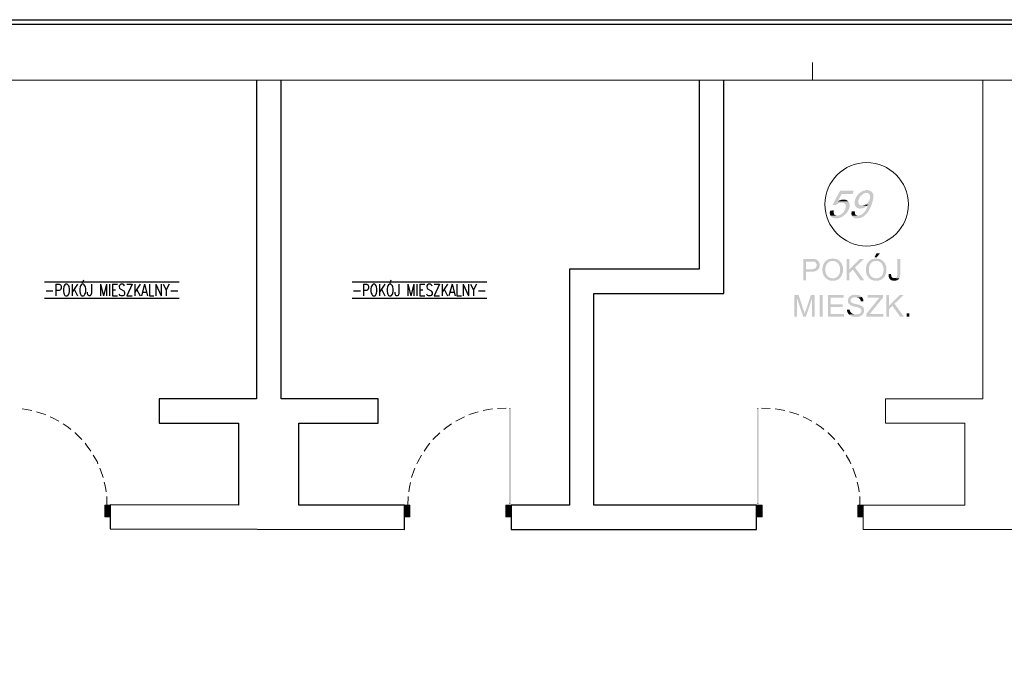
# Model space of a CAD drawing. Header units: millimetres. Extents: x -1147 to 4913, y -2332 to 921.
# Tile 41 of 119: x 501 to 1508, y 13 to 666. Entities that reach past the tile are written whole.
import ezdxf

# ---------------------------------------------------------------- set-up
doc = ezdxf.new("R2010")
doc.units = ezdxf.units.MM
doc.header["$LTSCALE"] = 0.2
for name, color, linetype in [('A-ocieplenie', 6, 'Continuous'), ('A-opis', 7, 'Continuous'), ('A-widok', 41, 'Continuous'), ('A-ściany', 140, 'Continuous'), ('C00-00-00', 7, 'Continuous')]:
    doc.layers.add(name, color=color, linetype=linetype)
doc.styles.add('Arch-Dim', font='romans.shx', dxfattribs={"width": 0.75})

msp = doc.modelspace()

# ---------------------------------------------------------------- hatches: boundary and pattern name
at = {"layer": 'C00-00-00'}
h = msp.add_hatch(color=256, dxfattribs=at)
h.dxf.hatch_style = 2
h.paths.add_polyline_path([(1353.994, 491.285), (1340.025, 491.285), (1332.404, 476.89), (1335.578, 476.469), (1336.004, 477.103), (1336.638, 477.524), (1337.485, 477.95), (1338.119, 478.375), (1338.753, 478.584), (1339.387, 478.797), (1340.025, 479.009), (1340.872, 479.222), (1349.126, 479.222), (1348.913, 479.856), (1348.279, 480.49), (1337.693, 480.49), (1341.714, 488.111), (1352.934, 488.111)])
h = msp.add_hatch(color=256, dxfattribs=at)
h.dxf.hatch_style = 2
h.paths.add_polyline_path([(1367.542, 491.919), (1366.695, 491.919), (1365.848, 491.71), (1365.214, 491.498), (1364.367, 491.498), (1363.729, 491.072), (1363.095, 490.864), (1362.248, 490.438), (1361.614, 490.229), (1360.976, 489.591), (1360.342, 489.17), (1367.116, 488.957), (1368.176, 488.957), (1368.81, 488.745), (1369.444, 488.323), (1369.869, 487.685), (1370.29, 487.264), (1370.29, 487.051), (1370.503, 486.417), (1370.716, 485.57), (1370.716, 484.09), (1370.503, 483.456), (1370.29, 482.396), (1369.869, 481.549), (1369.656, 480.915), (1369.235, 480.281), (1368.81, 479.643), (1368.388, 479.009), (1367.75, 478.375), (1367.116, 477.95), (1366.695, 477.524), (1366.057, 477.103), (1368.81, 476.89), (1368.388, 476.044), (1368.176, 475.197), (1367.75, 474.563), (1367.542, 473.716), (1367.116, 473.082), (1366.695, 472.235), (1366.482, 471.601), (1366.057, 470.967), (1365.635, 470.542), (1365.214, 469.908), (1364.789, 469.274), (1364.367, 468.848), (1363.729, 468.214), (1363.095, 467.789), (1362.461, 467.155), (1361.823, 466.942), (1361.189, 466.521), (1360.555, 466.308), (1359.921, 466.096), (1359.074, 465.887), (1352.088, 465.887), (1352.3, 465.249), (1352.722, 464.828), (1353.147, 464.402), (1353.568, 463.981), (1354.207, 463.768), (1354.841, 463.347), (1355.687, 463.134), (1358.862, 463.134), (1359.496, 463.347), (1360.13, 463.347), (1360.976, 463.555), (1361.614, 463.768), (1362.248, 464.193), (1362.882, 464.402), (1363.521, 464.828), (1364.367, 465.249), (1365.001, 465.674), (1365.423, 466.308), (1366.057, 466.942), (1366.269, 466.942), (1366.695, 467.368), (1367.116, 467.789), (1367.542, 468.423), (1367.963, 468.848), (1368.388, 469.483), (1368.81, 470.121), (1369.235, 470.542), (1369.444, 471.389), (1369.869, 472.023), (1370.29, 472.661), (1370.716, 473.295), (1370.924, 474.142), (1371.35, 474.988), (1371.771, 475.622), (1371.984, 476.469), (1372.409, 477.316), (1372.622, 478.163), (1372.831, 478.584), (1373.043, 479.643), (1373.256, 480.49), (1373.677, 481.549), (1373.677, 482.396), (1373.89, 483.243), (1374.103, 484.09), (1374.103, 486.838), (1373.89, 487.264), (1373.89, 487.898), (1373.677, 488.323), (1373.469, 488.745), (1373.256, 488.957), (1372.831, 489.591), (1372.409, 490.017), (1371.771, 490.651), (1371.35, 490.864), (1370.716, 491.285), (1369.869, 491.498), (1369.235, 491.71), (1368.388, 491.919)])
h = msp.add_hatch(color=256, dxfattribs=at)
h.dxf.hatch_style = 2
h.paths.add_polyline_path([(1360.342, 489.17), (1359.708, 488.745), (1359.074, 488.111), (1358.649, 487.685), (1358.015, 487.051), (1357.593, 486.417), (1357.168, 485.783), (1356.747, 485.145), (1356.321, 484.511), (1356.109, 483.877), (1355.687, 483.03), (1355.475, 482.396), (1355.475, 482.183), (1355.262, 481.337), (1355.053, 480.49), (1354.841, 479.643), (1354.841, 478.163), (1355.053, 477.524), (1355.053, 476.89), (1355.262, 476.256), (1355.687, 475.622), (1356.109, 475.197), (1356.534, 474.563), (1357.168, 474.142), (1357.593, 473.716), (1358.44, 473.503), (1359.074, 473.295), (1359.921, 473.082), (1361.189, 473.082), (1361.823, 473.295), (1362.67, 473.295), (1363.521, 473.503), (1364.155, 473.716), (1365.001, 474.142), (1365.635, 474.563), (1366.269, 474.776), (1366.903, 475.41), (1367.542, 475.835), (1362.67, 476.044), (1362.248, 476.256), (1361.402, 476.256), (1360.768, 476.469), (1360.13, 476.89), (1359.496, 477.316), (1359.074, 477.95), (1358.862, 478.375), (1358.649, 479.009), (1358.649, 481.337), (1359.074, 482.183), (1359.283, 482.609), (1359.496, 483.456), (1359.921, 484.09), (1360.13, 484.724), (1360.768, 485.358), (1361.189, 485.992), (1361.614, 486.417), (1362.248, 487.051), (1362.882, 487.477), (1363.521, 487.898), (1364.155, 488.323), (1365.001, 488.745), (1365.635, 488.957), (1367.116, 488.957)])
h = msp.add_hatch(color=256, dxfattribs=at)
h.dxf.hatch_style = 2
h.paths.add_polyline_path([(1349.126, 479.222), (1341.506, 479.222), (1342.14, 479.222), (1342.986, 479.009), (1343.833, 478.797), (1344.258, 478.375), (1344.892, 477.95), (1345.314, 477.524), (1345.527, 477.316), (1345.739, 476.682), (1345.739, 476.044), (1345.952, 475.197), (1345.739, 474.563), (1345.739, 473.716), (1345.314, 472.869), (1345.105, 472.235), (1344.892, 471.601), (1344.467, 470.967), (1344.046, 470.121), (1343.62, 469.695), (1343.199, 469.061), (1342.561, 468.423), (1342.14, 468.002), (1341.927, 467.789), (1341.293, 467.368), (1340.659, 466.942), (1340.025, 466.521), (1339.387, 466.308), (1338.54, 466.096), (1337.906, 465.887), (1337.059, 465.887), (1330.285, 465.674), (1330.711, 465.04), (1331.132, 464.615), (1331.766, 464.193), (1332.404, 463.981), (1333.038, 463.555), (1333.672, 463.347), (1334.519, 463.134), (1337.906, 463.134), (1338.54, 463.347), (1339.387, 463.555), (1340.025, 463.768), (1340.872, 463.981), (1341.506, 464.402), (1342.14, 464.615), (1342.774, 465.04), (1343.408, 465.462), (1344.046, 466.096), (1344.467, 466.308), (1345.105, 466.73), (1345.527, 467.368), (1346.161, 468.002), (1346.586, 468.423), (1347.007, 469.061), (1347.645, 469.695), (1347.854, 470.329), (1348.279, 470.967), (1348.701, 471.814), (1348.913, 472.448), (1349.126, 473.082), (1349.335, 473.295), (1349.547, 474.142), (1349.76, 474.988), (1349.76, 477.95), (1349.547, 478.584)])
h = msp.add_hatch(color=256, dxfattribs=at)
h.dxf.hatch_style = 2
h.paths.add_polyline_path([(1343.62, 482.183), (1342.14, 482.183), (1341.293, 481.971), (1340.659, 481.762), (1339.812, 481.549), (1339.178, 481.337), (1338.331, 480.915), (1337.693, 480.49), (1348.279, 480.49), (1347.854, 480.915), (1347.22, 481.337), (1346.586, 481.762), (1345.952, 481.971), (1345.105, 482.183), (1344.467, 482.183)])
h = msp.add_hatch(color=256, dxfattribs=at)
h.dxf.hatch_style = 2
h.paths.add_polyline_path([(1366.057, 477.103), (1365.423, 476.89), (1364.789, 476.469), (1364.155, 476.256), (1363.308, 476.256), (1362.67, 476.044), (1367.542, 475.835), (1368.176, 476.256), (1368.597, 476.89), (1368.81, 476.89)])
h = msp.add_hatch(color=256, dxfattribs=at)
h.dxf.hatch_style = 2
h.paths.add_polyline_path([(1333.46, 471.176), (1329.864, 470.967), (1329.651, 470.755), (1329.651, 469.695), (1329.439, 468.848), (1329.439, 468.214), (1329.651, 467.368), (1329.864, 466.73), (1330.077, 466.096), (1330.285, 465.674), (1337.059, 465.887), (1336.638, 465.887), (1335.791, 466.096), (1335.157, 466.308), (1334.519, 466.73), (1334.098, 467.155), (1333.885, 467.368), (1333.672, 468.002), (1333.46, 468.636), (1333.46, 470.329)])
h = msp.add_hatch(color=256, dxfattribs=at)
h.dxf.hatch_style = 2
h.paths.add_polyline_path([(1355.262, 470.329), (1351.875, 470.121), (1351.875, 469.695), (1351.666, 468.848), (1351.666, 467.155), (1351.875, 466.521), (1352.088, 465.887), (1358.44, 465.887), (1358.015, 465.887), (1357.381, 466.096), (1356.747, 466.308), (1356.109, 466.521), (1355.687, 466.942), (1355.475, 467.368), (1355.262, 468.002), (1355.262, 468.636), (1355.053, 469.483)])
h = msp.add_hatch(color=256, dxfattribs=at)
h.dxf.hatch_style = 2
h.paths.add_polyline_path([(1380.664, 427.15), (1377.277, 427.15), (1375.162, 423.129), (1377.49, 423.129)])
h = msp.add_hatch(color=256, dxfattribs=at)
h.dxf.hatch_style = 2
h.paths.add_polyline_path([(1310.602, 421.648), (1302.347, 421.648), (1302.347, 399.633), (1305.309, 399.633), (1305.309, 408.522), (1312.508, 408.522), (1313.142, 408.735), (1313.776, 408.735), (1314.41, 408.947), (1315.048, 409.16), (1315.47, 409.369), (1315.895, 409.581), (1316.316, 409.794), (1316.742, 410.007), (1317.163, 410.428), (1317.588, 410.849), (1305.309, 411.062), (1305.309, 418.895), (1310.815, 418.895), (1318.01, 419.108), (1317.588, 419.529), (1317.163, 419.955), (1316.742, 420.376), (1316.316, 420.589), (1315.895, 420.802), (1315.257, 421.223), (1314.623, 421.223), (1313.989, 421.436), (1313.142, 421.436), (1312.717, 421.648), (1311.449, 421.648)])
h = msp.add_hatch(color=256, dxfattribs=at)
h.dxf.hatch_style = 2
h.paths.add_polyline_path([(1318.01, 419.108), (1310.815, 418.895), (1313.351, 418.895), (1313.776, 418.683), (1314.197, 418.683), (1314.623, 418.47), (1315.048, 418.049), (1315.47, 417.415), (1315.682, 416.989), (1315.895, 416.355), (1316.104, 415.721), (1316.104, 414.24), (1315.895, 413.815), (1315.682, 413.394), (1315.47, 412.968), (1315.257, 412.547), (1314.836, 412.122), (1314.41, 411.909), (1313.989, 411.7), (1313.563, 411.487), (1312.929, 411.275), (1312.295, 411.275), (1311.661, 411.062), (1305.309, 411.062), (1317.588, 410.849), (1318.01, 411.275), (1318.222, 411.7), (1318.644, 412.334), (1318.856, 412.76), (1318.856, 413.394), (1319.069, 414.028), (1319.069, 416.355), (1318.856, 416.989), (1318.644, 417.623), (1318.435, 418.261), (1318.222, 418.683)])
h = msp.add_hatch(color=256, dxfattribs=at)
h.dxf.hatch_style = 2
h.paths.add_polyline_path([(1325.843, 419.742), (1325.418, 419.317), (1324.996, 418.895), (1324.784, 418.683), (1324.358, 418.261), (1324.15, 417.836), (1323.724, 417.415), (1323.511, 416.781), (1323.303, 416.355), (1322.877, 415.934), (1322.665, 415.296), (1322.665, 414.874), (1322.456, 414.24), (1322.243, 413.606), (1322.243, 412.968), (1322.031, 412.334), (1322.031, 408.947), (1322.243, 408.313), (1322.243, 407.675), (1322.456, 407.041), (1322.456, 406.407), (1322.665, 405.986), (1322.877, 405.348), (1323.303, 404.926), (1323.511, 404.292), (1323.724, 403.867), (1324.15, 403.446), (1324.571, 403.02), (1324.784, 402.386), (1324.996, 402.386), (1325.418, 401.961), (1325.843, 401.539), (1326.264, 401.114), (1326.902, 400.901), (1327.324, 400.48), (1327.745, 400.267), (1328.383, 400.055), (1328.805, 399.846), (1329.439, 399.633), (1330.077, 399.421), (1331.345, 399.421), (1331.979, 399.212), (1333.251, 399.212), (1333.885, 399.421), (1335.157, 399.421), (1335.578, 399.633), (1336.212, 399.846), (1336.638, 400.055), (1337.272, 400.267), (1337.693, 400.48), (1338.331, 400.901), (1338.753, 401.114), (1339.178, 401.539), (1332.404, 401.748), (1331.766, 401.748), (1331.132, 401.961), (1330.498, 401.961), (1329.864, 402.173), (1329.439, 402.386), (1328.805, 402.599), (1328.383, 403.02), (1327.958, 403.233), (1327.537, 403.654), (1327.111, 404.08), (1326.69, 404.714), (1326.264, 405.139), (1326.056, 405.56), (1325.843, 405.986), (1325.63, 406.62), (1325.418, 407.254), (1325.205, 407.675), (1325.205, 408.313), (1324.996, 408.947), (1324.996, 412.122), (1325.205, 412.76), (1325.205, 413.394), (1325.418, 413.815), (1325.63, 414.449), (1325.843, 415.087), (1326.056, 415.508), (1326.264, 415.934), (1326.477, 416.355), (1326.902, 416.781), (1327.111, 417.202), (1327.111, 417.415), (1327.745, 417.623), (1328.171, 418.049), (1328.592, 418.47), (1329.017, 418.683), (1329.651, 418.895), (1330.077, 419.108), (1330.711, 419.317), (1331.345, 419.317), (1331.979, 419.529), (1332.613, 419.529)])
h = msp.add_hatch(color=256, dxfattribs=at)
h.dxf.hatch_style = 2
h.paths.add_polyline_path([(1332.613, 422.07), (1332.404, 422.07), (1331.766, 421.861), (1330.498, 421.861), (1329.864, 421.648), (1329.23, 421.648), (1328.805, 421.436), (1328.171, 421.223), (1327.745, 421.01), (1327.111, 420.589), (1326.69, 420.376), (1326.264, 419.955), (1325.843, 419.742), (1332.613, 419.529), (1333.251, 419.529), (1333.885, 419.317), (1334.519, 419.317), (1334.944, 419.108), (1335.578, 418.895), (1336.004, 418.683), (1336.425, 418.261), (1337.059, 418.049), (1337.485, 417.623), (1337.906, 417.202), (1338.119, 416.781), (1338.54, 416.355), (1338.753, 415.934), (1338.965, 415.508), (1339.178, 414.874), (1339.387, 414.449), (1339.599, 413.815), (1339.812, 413.181), (1339.812, 412.547), (1340.025, 411.909), (1340.025, 409.369), (1339.812, 408.735), (1339.812, 408.101), (1339.599, 407.467), (1339.599, 407.041), (1339.387, 406.407), (1339.178, 405.986), (1338.753, 405.348), (1338.54, 404.926), (1338.331, 404.501), (1337.906, 404.08), (1337.906, 403.867), (1337.485, 403.446), (1336.851, 403.233), (1336.425, 402.807), (1336.004, 402.599), (1335.366, 402.386), (1334.944, 402.173), (1334.306, 401.961), (1333.672, 401.748), (1332.404, 401.748), (1339.178, 401.539), (1339.599, 401.961), (1340.025, 402.386), (1340.446, 402.807), (1340.872, 403.233), (1341.08, 403.654), (1341.506, 404.08), (1341.714, 404.714), (1341.927, 405.139), (1342.14, 405.773), (1342.352, 406.194), (1342.561, 406.828), (1342.774, 407.467), (1342.774, 408.101), (1342.986, 408.522), (1342.986, 410.641), (1342.986, 412.547), (1342.774, 413.181), (1342.774, 413.815), (1342.561, 414.449), (1342.352, 414.874), (1342.14, 415.508), (1341.927, 415.934), (1341.714, 416.568), (1341.506, 416.989), (1341.08, 417.415), (1340.872, 418.049), (1340.446, 418.47), (1340.025, 418.895), (1339.599, 419.317), (1339.178, 419.742), (1338.753, 420.163), (1338.119, 420.376), (1337.693, 420.802), (1337.272, 421.01), (1336.638, 421.223), (1336.212, 421.436), (1335.578, 421.648), (1334.944, 421.648), (1334.306, 421.861), (1333.251, 421.861)])
h = msp.add_hatch(color=256, dxfattribs=at)
h.dxf.hatch_style = 2
h.paths.add_polyline_path([(1349.547, 421.648), (1346.799, 421.648), (1346.799, 399.633), (1349.547, 399.633), (1349.547, 410.641)])
h = msp.add_hatch(color=256, dxfattribs=at)
h.dxf.hatch_style = 2
h.paths.add_polyline_path([(1364.576, 421.648), (1360.555, 421.648), (1349.547, 410.641), (1349.547, 407.254), (1353.147, 410.641), (1355.262, 412.76)])
h = msp.add_hatch(color=256, dxfattribs=at)
h.dxf.hatch_style = 2
h.paths.add_polyline_path([(1370.29, 419.742), (1369.869, 419.317), (1369.444, 418.895), (1369.235, 418.683), (1368.81, 418.261), (1368.597, 417.836), (1368.176, 417.415), (1367.963, 416.781), (1367.75, 416.355), (1367.329, 415.934), (1367.116, 415.296), (1367.116, 414.874), (1366.903, 414.24), (1366.695, 413.606), (1366.695, 412.968), (1366.482, 412.334), (1366.482, 408.947), (1366.695, 408.313), (1366.695, 407.675), (1366.903, 407.041), (1366.903, 406.407), (1367.116, 405.986), (1367.329, 405.348), (1367.75, 404.926), (1367.963, 404.292), (1368.176, 403.867), (1368.597, 403.446), (1369.022, 403.02), (1369.235, 402.386), (1369.444, 402.386), (1369.869, 401.961), (1370.29, 401.539), (1370.716, 401.114), (1371.35, 400.901), (1371.771, 400.48), (1372.197, 400.267), (1372.831, 400.055), (1373.256, 399.846), (1373.89, 399.633), (1374.524, 399.421), (1375.796, 399.421), (1376.43, 399.212), (1377.698, 399.212), (1378.336, 399.421), (1379.604, 399.421), (1380.026, 399.633), (1380.664, 399.846), (1381.085, 400.055), (1381.723, 400.267), (1382.145, 400.48), (1382.779, 400.901), (1383.204, 401.114), (1383.625, 401.539), (1376.852, 401.748), (1376.217, 401.748), (1375.583, 401.961), (1374.949, 401.961), (1374.315, 402.173), (1373.89, 402.386), (1373.256, 402.599), (1372.831, 403.02), (1372.409, 403.233), (1371.984, 403.654), (1371.563, 404.08), (1371.137, 404.714), (1370.716, 405.139), (1370.503, 405.56), (1370.29, 405.986), (1370.078, 406.62), (1369.869, 407.254), (1369.656, 407.675), (1369.656, 408.313), (1369.444, 408.947), (1369.444, 412.122), (1369.656, 412.76), (1369.656, 413.394), (1369.869, 413.815), (1370.078, 414.449), (1370.29, 415.087), (1370.503, 415.508), (1370.716, 415.934), (1370.924, 416.355), (1371.35, 416.781), (1371.563, 417.202), (1371.563, 417.415), (1372.197, 417.623), (1372.622, 418.049), (1373.043, 418.47), (1373.469, 418.683), (1374.103, 418.895), (1374.524, 419.108), (1375.162, 419.317), (1375.796, 419.317), (1376.43, 419.529), (1377.064, 419.529)])
h = msp.add_hatch(color=256, dxfattribs=at)
h.dxf.hatch_style = 2
h.paths.add_polyline_path([(1377.064, 422.07), (1376.852, 422.07), (1376.217, 421.861), (1374.949, 421.861), (1374.315, 421.648), (1373.677, 421.648), (1373.256, 421.436), (1372.622, 421.223), (1372.197, 421.01), (1371.563, 420.589), (1371.137, 420.376), (1370.716, 419.955), (1370.29, 419.742), (1377.064, 419.529), (1377.698, 419.529), (1378.336, 419.317), (1378.97, 419.317), (1379.392, 419.108), (1380.026, 418.895), (1380.451, 418.683), (1380.872, 418.261), (1381.511, 418.049), (1381.932, 417.623), (1382.357, 417.202), (1382.57, 416.781), (1382.991, 416.355), (1383.204, 415.934), (1383.417, 415.508), (1383.625, 414.874), (1383.838, 414.449), (1384.051, 413.815), (1384.263, 413.181), (1384.263, 412.547), (1384.472, 411.909), (1384.472, 409.369), (1384.263, 408.735), (1384.263, 408.101), (1384.051, 407.467), (1384.051, 407.041), (1383.838, 406.407), (1383.625, 405.986), (1383.204, 405.348), (1382.991, 404.926), (1382.779, 404.501), (1382.357, 404.08), (1382.357, 403.867), (1381.932, 403.446), (1381.298, 403.233), (1380.872, 402.807), (1380.451, 402.599), (1379.817, 402.386), (1379.392, 402.173), (1378.758, 401.961), (1378.124, 401.748), (1376.852, 401.748), (1383.625, 401.539), (1384.051, 401.961), (1384.472, 402.386), (1384.898, 402.807), (1385.319, 403.233), (1385.532, 403.654), (1385.957, 404.08), (1386.166, 404.714), (1386.378, 405.139), (1386.591, 405.773), (1386.8, 406.194), (1387.012, 406.828), (1387.225, 407.467), (1387.225, 408.101), (1387.438, 408.522), (1387.438, 410.641), (1387.438, 412.547), (1387.225, 413.181), (1387.225, 413.815), (1387.012, 414.449), (1386.8, 414.874), (1386.591, 415.508), (1386.378, 415.934), (1386.166, 416.568), (1385.957, 416.989), (1385.532, 417.415), (1385.319, 418.049), (1384.898, 418.47), (1384.472, 418.895), (1384.051, 419.317), (1383.625, 419.742), (1383.204, 420.163), (1382.57, 420.376), (1382.145, 420.802), (1381.723, 421.01), (1381.085, 421.223), (1380.664, 421.436), (1380.026, 421.648), (1379.392, 421.648), (1378.758, 421.861), (1377.698, 421.861)])
h = msp.add_hatch(color=256, dxfattribs=at)
h.dxf.hatch_style = 2
h.paths.add_polyline_path([(1401.619, 421.648), (1398.654, 421.648), (1398.654, 404.714), (1398.441, 404.292), (1398.441, 404.08), (1398.233, 403.654), (1398.02, 403.02), (1397.594, 402.599), (1397.173, 402.386), (1396.752, 401.961), (1395.48, 401.961), (1400.56, 401.748), (1400.773, 402.173), (1400.981, 402.807), (1401.194, 403.233), (1401.407, 403.867), (1401.407, 404.501), (1401.619, 405.139), (1401.619, 406.62)])
h = msp.add_hatch(color=256, dxfattribs=at)
h.dxf.hatch_style = 2
h.paths.add_polyline_path([(1355.262, 412.76), (1353.147, 410.641), (1360.976, 399.633), (1364.789, 399.633)])
h = msp.add_hatch(color=256, dxfattribs=at)
h.dxf.hatch_style = 2
h.paths.add_polyline_path([(1392.093, 406.194), (1389.552, 405.986), (1389.552, 404.501), (1389.765, 403.867), (1389.765, 403.233), (1389.978, 402.807), (1390.187, 402.173), (1390.399, 401.748), (1390.612, 401.327), (1391.033, 400.901), (1391.459, 400.48), (1391.88, 400.055), (1392.305, 399.846), (1392.939, 399.633), (1393.578, 399.421), (1393.999, 399.421), (1394.633, 399.212), (1396.326, 399.212), (1396.96, 399.421), (1397.594, 399.633), (1398.233, 399.633), (1398.654, 400.055), (1399.079, 400.267), (1399.501, 400.48), (1399.926, 400.901), (1400.135, 401.114), (1400.347, 401.327), (1400.56, 401.748), (1395.48, 401.961), (1394.42, 401.961), (1393.786, 402.173), (1393.365, 402.599), (1392.939, 403.02), (1392.731, 403.233), (1392.518, 403.654), (1392.305, 404.292), (1392.305, 404.926), (1392.093, 405.56)])
h = msp.add_hatch(color=256, dxfattribs=at)
h.dxf.hatch_style = 2
h.paths.add_polyline_path([(1297.692, 384.605), (1293.246, 384.605), (1293.246, 362.59), (1295.995, 362.59), (1295.995, 381.218)])
h = msp.add_hatch(color=256, dxfattribs=at)
h.dxf.hatch_style = 2
h.paths.add_polyline_path([(1297.692, 384.605), (1295.995, 381.218), (1302.347, 362.59), (1303.828, 365.768), (1303.828, 365.981), (1303.615, 366.189), (1303.615, 366.827), (1303.403, 367.461), (1303.194, 368.096), (1302.769, 368.942)])
h = msp.add_hatch(color=256, dxfattribs=at)
h.dxf.hatch_style = 2
h.paths.add_polyline_path([(1314.197, 384.605), (1310.176, 384.605), (1305.096, 369.364), (1305.096, 369.155), (1304.675, 368.517), (1304.462, 367.883), (1304.249, 367.249), (1304.249, 366.615), (1304.041, 366.189), (1303.828, 365.768), (1302.347, 362.59), (1305.096, 362.59), (1311.236, 381.005), (1311.449, 381.005)])
h = msp.add_hatch(color=256, dxfattribs=at)
h.dxf.hatch_style = 2
h.paths.add_polyline_path([(1314.197, 384.605), (1311.449, 381.005), (1311.449, 362.59), (1314.197, 362.59)])
h = msp.add_hatch(color=256, dxfattribs=at)
h.dxf.hatch_style = 2
h.paths.add_polyline_path([(1322.243, 362.59), (1322.243, 384.603), (1319.281, 384.603), (1319.281, 362.59)])
h = msp.add_hatch(color=256, dxfattribs=at)
h.dxf.hatch_style = 2
h.paths.add_polyline_path([(1343.62, 384.605), (1327.537, 384.605), (1327.537, 362.59), (1344.046, 362.59), (1344.046, 365.134), (1330.498, 365.134), (1330.498, 372.538), (1342.774, 372.538), (1342.774, 375.291), (1330.498, 375.291), (1330.498, 381.852), (1343.62, 381.852)])
h = msp.add_hatch(color=256, dxfattribs=at)
h.dxf.hatch_style = 2
h.paths.add_polyline_path([(1355.687, 385.03), (1355.053, 384.817), (1353.568, 384.817), (1353.147, 384.605), (1352.509, 384.605), (1351.875, 384.396), (1351.454, 384.183), (1351.028, 383.758), (1350.394, 383.545), (1349.973, 383.124), (1349.76, 383.124), (1349.335, 382.699), (1349.126, 382.065), (1348.701, 381.643), (1348.488, 381.218), (1348.279, 380.584), (1348.067, 379.95), (1348.067, 377.622), (1348.279, 376.984), (1348.488, 376.35), (1348.913, 375.929), (1349.126, 375.503), (1349.547, 375.082), (1349.76, 374.869), (1350.181, 374.657), (1350.607, 374.235), (1351.241, 374.023), (1351.666, 373.81), (1352.3, 373.597), (1352.934, 373.389), (1353.568, 373.176), (1354.207, 372.963), (1355.053, 372.751), (1355.9, 372.538), (1356.534, 372.538), (1357.168, 372.329), (1357.802, 372.116), (1358.44, 371.904), (1359.074, 371.691), (1359.496, 371.482), (1359.921, 371.27), (1360.342, 371.27), (1360.555, 371.057), (1360.976, 370.636), (1361.402, 370.21), (1361.614, 369.789), (1361.823, 369.155), (1361.823, 368.308), (1361.614, 367.674), (1361.402, 367.036), (1361.189, 366.615), (1360.768, 366.189), (1360.342, 365.768), (1359.921, 365.555), (1359.496, 365.343), (1358.862, 365.134), (1358.227, 365.134), (1357.802, 364.921), (1356.321, 364.921), (1349.126, 364.709), (1349.547, 364.287), (1349.76, 364.075), (1350.181, 363.862), (1350.607, 363.649), (1351.028, 363.228), (1351.454, 363.015), (1352.088, 362.802), (1352.509, 362.802), (1353.147, 362.59), (1353.781, 362.381), (1354.419, 362.381), (1355.053, 362.168), (1357.593, 362.168), (1358.227, 362.381), (1358.862, 362.381), (1359.283, 362.59), (1359.921, 362.802), (1360.555, 363.015), (1360.976, 363.228), (1361.402, 363.436), (1361.823, 363.649), (1362.461, 364.075), (1362.882, 364.496), (1363.308, 364.921), (1363.729, 365.555), (1363.942, 365.981), (1364.155, 366.402), (1364.367, 367.036), (1364.576, 367.674), (1364.576, 369.789), (1364.367, 370.423), (1364.367, 370.848), (1363.942, 371.482), (1363.729, 371.904), (1363.308, 372.329), (1363.095, 372.751), (1362.461, 373.176), (1362.036, 373.389), (1361.614, 373.81), (1360.976, 374.023), (1360.342, 374.235), (1360.13, 374.444), (1359.708, 374.657), (1359.074, 374.657), (1358.649, 374.869), (1358.015, 375.082), (1357.381, 375.291), (1356.747, 375.291), (1355.9, 375.503), (1355.053, 375.716), (1354.207, 375.929), (1353.568, 376.137), (1353.147, 376.35), (1352.509, 376.563), (1352.088, 376.776), (1351.875, 376.984), (1351.666, 376.984), (1351.241, 377.41), (1351.028, 377.831), (1350.82, 378.469), (1350.82, 379.103), (1350.82, 379.737), (1351.028, 380.158), (1351.241, 380.797), (1351.666, 381.218), (1352.088, 381.431), (1352.3, 381.643), (1352.722, 381.852), (1353.36, 382.065), (1353.781, 382.065), (1354.419, 382.277), (1355.9, 382.277), (1362.461, 382.49), (1362.036, 382.911), (1361.614, 383.124), (1361.402, 383.337), (1360.976, 383.758), (1360.555, 383.971), (1359.921, 384.183), (1359.496, 384.396), (1358.862, 384.605), (1358.227, 384.605), (1357.593, 384.817), (1356.321, 384.817)])
h = msp.add_hatch(color=256, dxfattribs=at)
h.dxf.hatch_style = 2
h.paths.add_polyline_path([(1383.838, 384.605), (1368.176, 384.605), (1368.176, 381.852), (1380.451, 381.852), (1380.026, 381.643), (1379.817, 381.218), (1379.392, 380.797), (1378.97, 380.371), (1378.758, 380.158), (1378.336, 379.524), (1378.124, 379.312), (1366.903, 365.343), (1366.903, 362.59), (1384.263, 362.59), (1384.263, 365.134), (1370.078, 365.134), (1371.563, 366.827), (1383.838, 381.852)])
h = msp.add_hatch(color=256, dxfattribs=at)
h.dxf.hatch_style = 2
h.paths.add_polyline_path([(1389.978, 384.605), (1387.225, 384.605), (1387.225, 362.59), (1389.978, 362.59), (1389.978, 373.597)])
h = msp.add_hatch(color=256, dxfattribs=at)
h.dxf.hatch_style = 2
h.paths.add_polyline_path([(1405.006, 384.605), (1400.981, 384.605), (1389.978, 373.597), (1389.978, 370.21), (1393.578, 373.597), (1395.692, 375.716)])
h = msp.add_hatch(color=256, dxfattribs=at)
h.dxf.hatch_style = 2
h.paths.add_polyline_path([(1362.461, 382.49), (1355.9, 382.277), (1356.955, 382.277), (1357.593, 382.065), (1358.227, 382.065), (1358.649, 381.852), (1359.283, 381.643), (1359.708, 381.218), (1360.13, 380.797), (1360.342, 380.371), (1360.768, 379.95), (1360.976, 379.312), (1360.976, 378.678), (1361.189, 378.044), (1363.942, 378.256), (1363.942, 379.312), (1363.729, 379.95), (1363.521, 380.371), (1363.308, 381.005), (1363.095, 381.431), (1362.67, 382.065)])
h = msp.add_hatch(color=256, dxfattribs=at)
h.dxf.hatch_style = 2
h.paths.add_polyline_path([(1395.692, 375.716), (1393.578, 373.597), (1401.407, 362.59), (1405.215, 362.59)])
h = msp.add_hatch(color=256, dxfattribs=at)
h.dxf.hatch_style = 2
h.paths.add_polyline_path([(1349.973, 369.789), (1347.22, 369.576), (1347.22, 368.308), (1347.433, 367.674), (1347.645, 367.249), (1347.854, 366.615), (1348.067, 366.189), (1348.488, 365.555), (1348.701, 365.134), (1349.126, 364.709), (1356.321, 364.921), (1354.628, 364.921), (1353.994, 365.134), (1353.36, 365.343), (1352.934, 365.555), (1352.3, 365.768), (1351.875, 365.981), (1351.666, 366.189), (1351.241, 366.615), (1350.82, 367.036), (1350.607, 367.461), (1350.181, 368.096), (1350.181, 368.517), (1349.973, 369.155)])
h = msp.add_hatch(color=256, dxfattribs=at)
h.dxf.hatch_style = 2
h.paths.add_polyline_path([(1410.934, 362.59), (1410.934, 365.765), (1407.969, 365.765), (1407.969, 362.59)])
h = msp.add_hatch(color=256, dxfattribs=at)
h.dxf.hatch_style = 2
h.paths.add_polyline_path([(1003.475, 171.457), (1001.356, 171.457), (1003.475, 268.611)])
h = msp.add_hatch(color=256, dxfattribs=at)
h.dxf.hatch_style = 2
h.paths.add_polyline_path([(1001.356, 171.457), (1003.475, 268.611), (1001.356, 268.611)])
h = msp.add_hatch(color=256, dxfattribs=at)
h.dxf.hatch_style = 2
h.paths.add_polyline_path([(1001.356, 268.611), (1003.475, 268.611), (1001.356, 171.457)])
h = msp.add_hatch(color=256, dxfattribs=at)
h.dxf.hatch_style = 2
h.paths.add_polyline_path([(1003.475, 268.611), (1001.356, 171.457), (1003.475, 171.457)])
h = msp.add_hatch(color=256, dxfattribs=at)
h.dxf.hatch_style = 2
h.paths.add_polyline_path([(1254.934, 171.457), (1256.836, 171.457), (1254.934, 268.611)])
h = msp.add_hatch(color=256, dxfattribs=at)
h.dxf.hatch_style = 2
h.paths.add_polyline_path([(1256.836, 171.457), (1254.934, 268.611), (1256.836, 268.611)])
h = msp.add_hatch(color=256, dxfattribs=at)
h.dxf.hatch_style = 2
h.paths.add_polyline_path([(1256.836, 268.611), (1254.934, 268.611), (1256.836, 171.457)])
h = msp.add_hatch(color=256, dxfattribs=at)
h.dxf.hatch_style = 2
h.paths.add_polyline_path([(1254.934, 268.611), (1256.836, 171.457), (1254.934, 171.457)])
h = msp.add_hatch(color=256, dxfattribs=at)
h.dxf.hatch_style = 2
h.paths.add_polyline_path([(588.172, 169.764), (588.172, 157.91), (593.694, 157.91)])
h = msp.add_hatch(color=256, dxfattribs=at)
h.dxf.hatch_style = 2
h.paths.add_polyline_path([(588.172, 169.764), (593.694, 169.764), (593.694, 157.91)])
h = msp.add_hatch(color=256, dxfattribs=at)
h.dxf.hatch_style = 2
h.paths.add_polyline_path([(900.178, 169.764), (900.178, 157.697), (894.676, 157.697)])
h = msp.add_hatch(color=256, dxfattribs=at)
h.dxf.hatch_style = 2
h.paths.add_polyline_path([(900.178, 169.764), (894.676, 169.764), (894.676, 157.697)])
h = msp.add_hatch(color=256, dxfattribs=at)
h.dxf.hatch_style = 2
h.paths.add_polyline_path([(1003.684, 169.764), (1003.684, 157.697), (998.182, 157.697)])
h = msp.add_hatch(color=256, dxfattribs=at)
h.dxf.hatch_style = 2
h.paths.add_polyline_path([(1003.684, 169.764), (998.182, 169.764), (998.182, 157.697)])
h = msp.add_hatch(color=256, dxfattribs=at)
h.dxf.hatch_style = 2
h.paths.add_polyline_path([(1254.722, 169.764), (1254.722, 157.91), (1260.227, 157.91)])
h = msp.add_hatch(color=256, dxfattribs=at)
h.dxf.hatch_style = 2
h.paths.add_polyline_path([(1254.722, 169.764), (1260.227, 169.764), (1260.227, 157.91)])
h = msp.add_hatch(color=256, dxfattribs=at)
h.dxf.hatch_style = 2
h.paths.add_polyline_path([(1358.227, 169.764), (1358.227, 157.91), (1363.729, 157.91)])
h = msp.add_hatch(color=256, dxfattribs=at)
h.dxf.hatch_style = 2
h.paths.add_polyline_path([(1358.227, 169.764), (1363.729, 169.764), (1363.729, 157.91)])

# ---------------------------------------------------------------- linework, layer by layer
at = {"layer": 'A-ocieplenie'}
msp.add_line((-49, 661.75), (3199.612, 661.75), dxfattribs=at)
at = {"layer": 'A-widok'}
msp.add_line((-53.5, 666.25), (3199.612, 666.25), dxfattribs=at)
at = {"layer": 'A-ściany'}
for points in [[(743.324, 604.105), (743.324, 278.35), (643.843, 278.35), (643.843, 253.582), (724.917, 253.582), (724.917, 169.764), (593.694, 170.185), (593.694, 145.421), (894.676, 145), (894.676, 169.764), (786.52, 169.764), (786.52, 253.582), (867.581, 253.582), (867.581, 278.35), (768.317, 278.35), (768.317, 604.105)], [(1196.089, 604.105), (1196.089, 411.062), (1063.377, 411.062), (1063.377, 169.764), (1003.684, 169.764), (1003.684, 145), (1254.722, 145), (1254.722, 169.764), (1088.353, 169.764), (1088.353, 386.298), (1221.069, 386.298), (1221.069, 604.105)]]:
    msp.add_lwpolyline(points, dxfattribs=at)
at = {"layer": 'C00-00-00', "lineweight": 0}
for points in [[(1311.87, 622.307), (1311.87, 604.317)], [(552.421, 604.317), (488.895, 604.317)], [(647.647, 604.317), (584.163, 604.317)], [(742.915, 604.317), (679.431, 604.317)], [(838.162, 604.317), (774.657, 604.317)], [(933.409, 604.317), (869.913, 604.317)], [(1028.661, 604.317), (965.164, 604.317)], [(1123.912, 604.317), (1060.411, 604.317)], [(1219.159, 604.317), (1155.662, 604.317)], [(1314.41, 604.317), (1250.913, 604.317)], [(1409.661, 604.317), (1346.161, 604.317)], [(1504.913, 604.317), (1441.412, 604.317)], [(1486.072, 604.105), (1486.072, 278.35), (1386.591, 278.35), (1386.591, 253.582), (1467.656, 253.582), (1467.656, 169.764), (1363.729, 169.764), (1363.729, 145), (1517.188, 145), (1517.188, 604.105)], [(513.479, 266.496), (508.162, 267.551), (503.498, 268.189)], [(527.632, 262.049), (526.16, 262.896), (518.347, 265.224)], [(960.505, 262.049), (962.198, 262.896), (970.027, 265.224)], [(974.899, 266.496), (980.188, 267.551), (984.635, 268.189)], [(989.715, 268.611), (998.604, 268.823)], [(1002.416, 268.611), (1002.416, 268.823)], [(1255.781, 268.611), (1255.781, 268.823)], [(1268.691, 268.611), (1259.802, 269.036)], [(1283.506, 266.496), (1278.217, 267.551), (1273.558, 268.189)], [(1297.692, 262.049), (1296.207, 262.896), (1288.378, 265.224)], [(541.172, 255.701), (534.627, 259.088), (532.295, 260.147)], [(553.484, 247.021), (550.498, 249.561), (545.426, 252.948)], [(934.681, 247.021), (937.856, 249.561), (942.723, 252.948)], [(947.17, 255.701), (953.731, 259.088), (956.058, 260.147)], [(1311.236, 255.701), (1304.675, 259.088), (1302.347, 260.147)], [(1323.511, 247.021), (1320.55, 249.561), (1315.47, 252.948)], [(564.488, 236.86), (564.283, 237.286), (557.697, 243.634), (557.493, 243.847)], [(923.674, 236.86), (923.887, 237.073), (930.66, 243.634), (930.869, 243.847)], [(1334.519, 236.86), (1334.306, 237.286), (1327.745, 243.634), (1327.537, 243.847)], [(573.773, 225.01), (570.173, 230.086), (567.883, 233.052)], [(914.573, 225.01), (917.959, 230.086), (920.5, 233.052)], [(1343.833, 225.01), (1340.233, 230.086), (1337.693, 233.052)], [(580.972, 212.096), (580.154, 214.424), (576.309, 220.776)], [(907.165, 212.096), (908.224, 214.215), (911.82, 220.776)], [(1351.028, 212.096), (1349.973, 214.424), (1346.373, 220.776)], [(586.495, 197.915), (583.754, 205.748), (583.099, 207.441)], [(901.872, 197.915), (904.412, 205.748), (905.259, 207.441)], [(1356.321, 197.915), (1353.781, 205.748), (1353.147, 207.441)], [(589.44, 183.312), (588.826, 187.967), (587.558, 193.26)], [(898.91, 183.312), (899.544, 187.967), (900.604, 193.047)], [(1359.496, 183.312), (1358.862, 187.967), (1357.593, 193.26)], [(590.299, 169.551), (590.094, 178.444)], [(897.851, 169.551), (898.276, 178.444)], [(1002.416, 171.457), (1002.416, 171.666)], [(1255.781, 171.457), (1255.781, 171.666)], [(1360.342, 169.551), (1360.13, 178.444)]]:
    msp.add_lwpolyline(points, dxfattribs=at)
for points in [[(4876.764, -2295.52), (4876.764, 604.317), (-938.159, 604.317), (-938.159, -2295.52)], [(589.644, 169.764), (593.694, 169.764), (593.694, 157.91), (588.172, 157.91), (588.172, 169.764)], [(898.697, 169.764), (894.676, 169.764), (894.676, 157.697), (900.178, 157.697), (900.178, 169.764)], [(1003.684, 157.697), (1003.684, 169.762), (998.181, 169.762), (998.181, 157.697)], [(1260.227, 157.91), (1260.227, 169.762), (1254.723, 169.762), (1254.723, 157.91)], [(1359.708, 169.764), (1363.729, 169.764), (1363.729, 157.91), (1358.227, 157.91), (1358.227, 169.764)]]:
    msp.add_lwpolyline(points, close=True, dxfattribs=at)
msp.add_circle((1367.222, 477.422), 42.652, dxfattribs=at)

# ---------------------------------------------------------------- texts
at = {"layer": 'A-opis', "color": 52, "char_height": 12, "width": 236.47772, "attachment_point": 5, "style": 'Arch-Dim'}
for insert in [(595.39, 389.721), (909.804, 389.721)]:
    msp.add_mtext('\\pxt4;{\\L\\O-POKÓJ MIESZKALNY-}', dxfattribs=dict(at, insert=insert))

doc.saveas('drawing.dxf')
